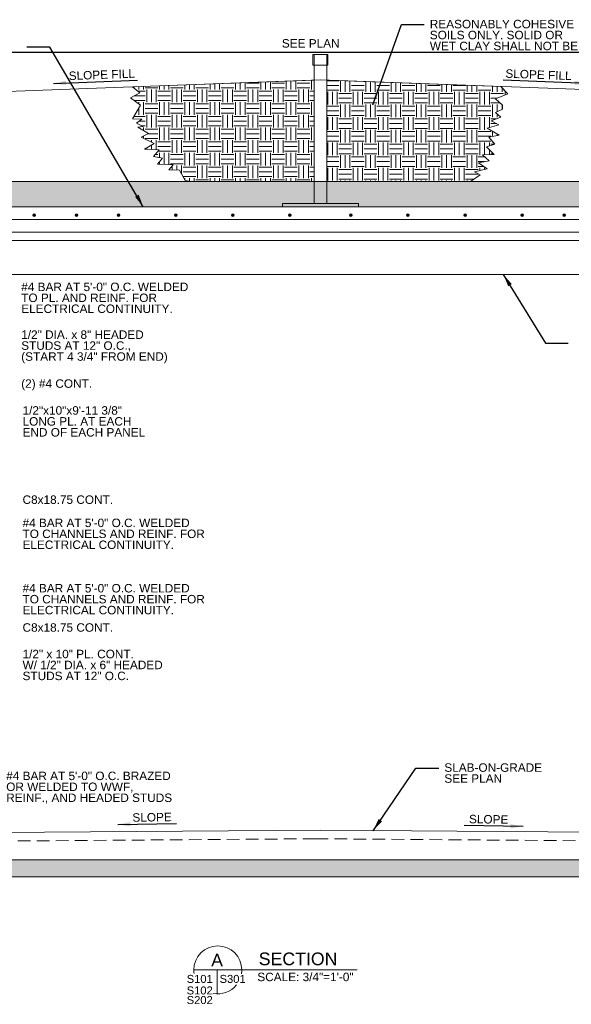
# Model space of a CAD drawing. Header units: inches. Extents: x 319 to 771, y 207 to 461.
# Tile 5 of 8: x 469 to 600, y 219 to 452. Entities that reach past the tile are written whole.
import ezdxf

# ---------------------------------------------------------------- set-up
doc = ezdxf.new("R2010")
doc.units = ezdxf.units.IN
doc.header["$LTSCALE"] = 12
doc.header["$MEASUREMENT"] = 0
doc.linetypes.add('HIDDEN', pattern=[0.375, 0.25, -0.125])
for name, color, linetype, lineweight in [('G-ANN-TTLB', 7, 'Continuous', 0), ('G-ANNO-DIM', 1, 'Continuous', 0), ('G-ANNO-PATT', 9, 'Continuous', 0), ('G-ANNO-TEXT', 7, 'Continuous', 0), ('S-FSTN-MISC', 12, 'Continuous', 13), ('S-REIN-RBAR', 5, 'Continuous', 13)]:
    doc.layers.add(name, color=color, linetype=linetype, lineweight=lineweight)
doc.styles.add("3 4 1'-0", font='arial.ttf', dxfattribs={"height": 2})
doc.styles.add("3 4 1'-0_0", font='arial.ttf')
doc.dimstyles.new("3 4 1'-0", dxfattribs={"dimtxt": 2, "dimasz": 3, "dimexe": 1, "dimexo": 1, "dimgap": 1, "dimtad": 1, "dimdec": 0, "dimzin": 11, "dimdsep": 46, "dimlunit": 3, "dimtxsty": "3 4 1'-0", "dimblk": '_Oblique_0.3', "dimcen": 0.09, "dimadec": 4, "dimazin": 3, "dimtfac": 1, "dimtdec": 0, "dimtofl": 0, "dimtmove": 0, "dimatfit": 3, "dimfxl": 1, "dimfrac": 2, "dimtzin": 11, "dimarcsym": 0})

# ---------------------------------------------------------------- blocks, each defined once
blk = doc.blocks.new('REINFDOT')
for radius in [0.00313, 0.00187, 0.000625]:
    blk.add_circle((0, 0), radius)
blk = doc.blocks.new('REINF. DOT')
at = {"layer": 'S-REIN-RBAR', "xscale": 100, "yscale": 100, "zscale": 100, "rotation": 90.00000000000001}
blk.add_blockref('REINFDOT', (36.53, 24.59), dxfattribs=at)
blk = doc.blocks.new('REINF. DOT_1')
at = {"layer": 'S-REIN-RBAR', "extrusion": (0, 0, -1), "xscale": 100, "yscale": -100, "zscale": 100, "rotation": 89.99999999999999}
blk.add_blockref('REINFDOT', (-36.53, 24.59), dxfattribs=at)
blk = doc.blocks.new('_Oblique_0.3')
at = {"color": 0, "linetype": 'ByBlock', "lineweight": -2}
for p, q in [((0, 0), (-1, 0)), ((0.5, 0.167), (-0.5, -0.167))]:
    blk.add_line(p, q, dxfattribs=at)
blk = doc.blocks.new('*D58')
at = {"layer": 'Defpoints', "color": 0, "lineweight": 0, "transparency": 16777216}
for p in [(699.37, 444.04), (381.37, 407.45), (699.37, 407.45)]:
    blk.add_point(p, dxfattribs=at)
at = {"layer": 'G-ANNO-DIM', "color": 0, "lineweight": -2, "transparency": 16777216}
for p, q in [((381.37, 408.45), (381.37, 445.04)), ((699.37, 408.45), (699.37, 445.04)), ((384.37, 444.04), (696.37, 444.04))]:
    blk.add_line(p, q, dxfattribs=at)
at = {"layer": 'G-ANNO-DIM', "color": 0, "lineweight": -2, "transparency": 16777216, "xscale": 3, "yscale": 3, "zscale": 3, "rotation": 180}
blk.add_blockref('_Oblique_0.3', (381.37, 444.04), dxfattribs=at)
at = {"layer": 'G-ANNO-DIM', "color": 0, "lineweight": -2, "transparency": 16777216, "xscale": 3, "yscale": 3, "zscale": 3}
blk.add_blockref('_Oblique_0.3', (699.37, 444.04), dxfattribs=at)
at = {"layer": 'G-ANNO-DIM', "color": 0, "transparency": 16777216, "insert": (538.09, 446.07), "char_height": 2, "attachment_point": 5, "style": "3 4 1'-0"}
blk.add_mtext('SEE PLAN', dxfattribs=at)

msp = doc.modelspace()

# ---------------------------------------------------------------- hatches: boundary and pattern name
at = {"layer": 'G-ANNO-TEXT'}
h = msp.add_hatch(dxfattribs=at)
h.set_pattern_fill('EARTH', color=256, style=0, pattern_type=2)
h.set_pattern_definition([(90, (519.526, 474.184), (-6.00004, -6.00004), [3, -3.00004]), (90, (522.526, 471.184), (-6.00004, -6.00004), [3, -3.00004]), (90, (518.401, 474.184), (-6.00004, -6.00004), [3, -3.00004]), (90, (521.401, 471.184), (-6.00004, -6.00004), [3, -3.00004]), (90, (517.276, 474.184), (-6.00004, -6.00004), [3, -3.00004]), (90, (520.276, 471.184), (-6.00004, -6.00004), [3, -3.00004]), (0, (519.901, 476.809), (-6.00004, -6.00004), [3, -3.00004]), (0, (516.901, 473.809), (-6.00004, -6.00004), [3, -3.00004]), (0, (519.901, 475.684), (-6.00004, -6.00004), [3, -3.00004]), (0, (516.901, 472.684), (-6.00004, -6.00004), [3, -3.00004]), (0, (519.901, 474.559), (-6.00004, -6.00004), [3, -3.00004]), (0, (516.901, 471.559), (-6.00004, -6.00004), [3, -3.00004])])
h.paths.add_polyline_path([(538.87, 437.39), (495.92, 435.82), (497.6, 434.36), (495.42, 433.17), (497.83, 431.45), (495.92, 428.22), (498.1, 428.17), (496.87, 427.18), (498.39, 426.42), (497.15, 426.23), (499.71, 424.76), (497.96, 423.9), (500.99, 422.43), (498.72, 421.06), (502.22, 420.87), (500.85, 419.35), (503.03, 418.92), (501.8, 417.5), (505.54, 417.36), (504.5, 416.17), (507.06, 416.08), (508.39, 413.61), (509.71, 413.45), (538.87, 413.45)])
h = msp.add_hatch(dxfattribs=at)
h.set_pattern_fill('EARTH', color=256, style=0, pattern_type=2)
h.set_pattern_definition([(90, (556.368, 479.6046), (-6.00004, -6.00004), [3, -3.00004]), (90, (559.368, 476.6046), (-6.00004, -6.00004), [3, -3.00004]), (90, (555.243, 479.6046), (-6.00004, -6.00004), [3, -3.00004]), (90, (558.243, 476.6046), (-6.00004, -6.00004), [3, -3.00004]), (90, (554.118, 479.6046), (-6.00004, -6.00004), [3, -3.00004]), (90, (557.118, 476.6046), (-6.00004, -6.00004), [3, -3.00004]), (0, (556.743, 482.2296), (-6.00004, -6.00004), [3, -3.00004]), (0, (553.743, 479.2296), (-6.00004, -6.00004), [3, -3.00004]), (0, (556.743, 481.1046), (-6.00004, -6.00004), [3, -3.00004]), (0, (553.743, 478.1046), (-6.00004, -6.00004), [3, -3.00004]), (0, (556.743, 479.9796), (-6.00004, -6.00004), [3, -3.00004]), (0, (553.743, 476.9796), (-6.00004, -6.00004), [3, -3.00004])])
h.paths.add_polyline_path([(541.87, 413.45), (575.91, 413.45), (578.18, 414.95), (576.86, 415.66), (579.84, 416.38), (577.8, 417.85), (580.36, 418.32), (578.75, 419.74), (581.55, 419.79), (579.7, 421.64), (581.69, 422.21), (580.22, 423.92), (582.69, 424.39), (579.84, 426.05), (582.64, 426.81), (580.79, 427.8), (583.06, 428.61), (581.82, 429.71), (583.5, 430.5), (583.5, 431.45), (581.81, 432.93), (584.73, 434.18), (583.06, 435.88), (541.87, 437.39)])
h = msp.add_hatch(dxfattribs=at)
h.set_pattern_fill('CONCRETE', color=256, style=0, pattern_type=2)
h.set_pattern_definition([(140.3968, (638.8608, 382.3941), (-7.782795, 5.151378), [0.375, -40.03005]), (140.3968, (638.547, 378.8078), (-7.782795, 5.151378), [0.375, -40.03005]), (140.3968, (635.0998, 381.7003), (-7.782795, 5.151378), [0.375, -40.03005]), (82.17952, (638.54704, 378.8078), (-3e-07, -5.1513775), [0.3, -56.89713]), (82.17952, (638.8608, 382.3941), (-3e-07, -5.1513775), [0.3, -56.89713]), (82.17952, (635.09984, 381.7003), (-3e-07, -5.1513775), [0.3, -56.89713]), (190.23262, (638.57326, 379.1068), (-54.4795672, -10.3027559), [0.3187, -86.67573]), (190.23262, (638.887, 382.6931), (-54.4795672, -10.3027559), [0.3187, -86.67573]), (190.23262, (635.12606, 381.99935), (-54.4795672, -10.3027559), [0.3187, -86.67573]), (136.60277, (639.8513, 379.7325), (-38.9139766, 36.059646), [0.5625, -74.41545]), (136.60277, (634.1531, 379.06963), (-38.9139766, 36.059646), [0.5625, -74.41545]), (186.86221, (639.92035, 380.17737), (-46.6967716, -5.1513781), [0.47805, -85.75041]), (186.86221, (634.22216, 379.5145), (-46.6967716, -5.1513781), [0.47805, -85.75041]), (81.40863, (639.8513, 379.7325), (-4e-07, -5.1513782), [0.45, -51.64838]), (81.40863, (634.1531, 379.0696), (-4e-07, -5.1513782), [0.45, -51.64838]), (110.6918, (641.0973, 380.7258), (-7.782795, 15.454134), [0.375, -21.65133]), (110.6918, (637.4716, 381.9424), (-7.782795, 15.454134), [0.375, -21.65133]), (110.6918, (635.4585, 378.9579), (-7.782795, 15.454134), [0.375, -21.65133]), (110.6918, (633.8458, 383.159), (-7.782795, 15.454134), [0.375, -21.65133]), (56.11964, (641.09735, 380.72584), (-23.3483854, -36.0596454), [0.3, -55.54463]), (56.11964, (635.4585, 378.9579), (-23.3483854, -36.0596454), [0.3, -55.54463]), (56.11964, (637.4716, 381.9424), (-23.3483854, -36.0596454), [0.3, -55.54463]), (56.11964, (633.84585, 383.159), (-23.3483854, -36.0596454), [0.3, -55.54463]), (161.6882, (635.6263, 379.2068), (-7.782795, 3e-07), [0.3187, -16.07716]), (161.6882, (641.2652, 380.9747), (-7.782795, 3e-07), [0.3187, -16.07716]), (161.6882, (637.6394, 382.1913), (-7.782795, 3e-07), [0.3187, -16.07716]), (161.6882, (634.0137, 383.4079), (-7.782795, 3e-07), [0.3187, -16.07716])])
h.paths.add_polyline_path([(750.98, 229.45), (750.98, 265.45), (704.37, 265.45), (704.37, 413.45), (376.37, 413.45), (376.37, 265.45), (329.76, 264.95), (329.76, 228.95), (358.37, 229.45), (358.37, 235.45), (335.76, 234.95), (335.76, 258.95), (378.37, 259.45), (382.37, 259.45), (382.37, 261.6), (382.37, 389.29), (382.37, 391.45), (381.37, 391.45), (381.37, 407.45), (429.37, 407.45), (699.37, 407.45), (699.37, 391.45), (698.37, 391.45), (698.37, 389.29), (698.37, 261.6), (698.37, 259.45), (702.37, 259.45), (744.98, 259.45), (744.98, 235.45), (722.37, 235.45), (722.37, 229.45), (748.27, 229.45)])
h = msp.add_hatch(dxfattribs=at)
h.set_pattern_fill('GRAVEL', color=256, style=0, pattern_type=2)
h.set_pattern_definition([(200.55617, (502.6862, 233.87227), (-84.0002757, -32.0003155), [0.68352, -101.84494]), (4.7637, (511.7308, 233.5965), (-12.0000396, 4e-07), [1.0032, -47.16334]), (4.7637, (507.7308, 233.5965), (-12.0000396, 4e-07), [1.0032, -47.16334]), (4.7637, (503.7308, 233.5965), (-12.0000396, 4e-07), [1.0032, -47.16334]), (332.35387, (502.8866, 234.0069), (-24.0000789, 12.0001179), [0.94826, -93.87834]), (332.35387, (506.8866, 234.0069), (-24.0000789, 12.0001179), [0.94826, -93.87834]), (332.35387, (510.8866, 234.0069), (-24.0000789, 12.0001179), [0.94826, -93.87834]), (285.255, (502.6928, 234.5426), (-12.0000396, 40.0003935), [0.5824, -45.02504]), (285.255, (506.6928, 234.5426), (-12.0000396, 40.0003935), [0.5824, -45.02504]), (285.255, (510.6928, 234.5426), (-12.0000396, 40.0003935), [0.5824, -45.02504]), (213.6902, (503.2176, 234.962), (-12.00004, -4.00004), [0.59193, -13.83035]), (213.6902, (507.2177, 234.962), (-12.00004, -4.00004), [0.59196, -13.83032]), (213.6902, (503.251, 230.985), (-12.00004, -4.00004), [0.04047, -14.38181]), (213.6902, (511.2177, 234.962), (-12.00004, -4.00004), [0.592, -13.83028]), (213.6902, (507.251, 230.985), (-12.00004, -4.00004), [0.04043, -14.38185]), (213.6902, (511.251, 230.985), (-12.00004, -4.00004), [0.0404, -14.38188]), (180, (504.2773, 234.9113), (-12.00004, -4.00004), [1.04, -10.96004]), (181.73572, (508.2773, 234.9113), (-12.00003894, -9e-08), [1.04, -131.02103]), (180, (512.2773, 234.9113), (-12.00004, -4.00004), [1.04, -10.96004]), (131.987, (513.012, 234.1365), (-24.0000785, 28.0002757), [1.07629, -52.73858]), (131.987, (509.012, 234.1365), (-24.0000785, 28.0002757), [1.07629, -52.73858]), (131.987, (505.012, 234.13655), (-24.0000785, 28.0002757), [1.07629, -52.73858]), (59.0364, (512.6367, 233.6057), (-1e-07, -4.00004), [0.5557, -22.7683]), (59.0364, (508.6367, 233.6057), (-1e-07, -4.00004), [0.5557, -22.7683]), (59.0364, (504.6367, 233.6056), (-1e-07, -4.000039), [0.5557, -22.7683]), (90, (510.677, 231.351), (-12, -4), [0.24, -3.76004]), (90, (506.677, 231.351), (-12, -4), [0.24, -3.76004]), (90, (502.677, 231.351), (-12, -4), [0.24, -3.76004]), (118.6103, (510.8387, 231.0049), (-12.0000393, 24.000236), [0.41182, -49.70845]), (118.6103, (506.8387, 231.0049), (-12.0000393, 24.000236), [0.41182, -49.70845]), (118.6103, (502.8387, 231.0049), (-12.0000393, 24.000236), [0.41182, -49.70845]), (186.91127, (503.87105, 231.09797), (-96.0003153, -12.0001185), [1.00718, -131.95943]), (186.91127, (507.87105, 231.09798), (-96.0003153, -12.0001185), [1.00718, -131.95943]), (186.91127, (511.87105, 231.09798), (-96.0003153, -12.0001185), [1.00718, -131.95943]), (236.3101, (504.2096, 231.606), (-12.0000395, -20.0001965), [0.57689, -42.69007]), (236.3101, (508.2096, 231.606), (-12.0000395, -20.0001965), [0.57689, -42.69007]), (236.3101, (512.2096, 231.606), (-12.0000395, -20.0001965), [0.57689, -42.69007]), (354.28937, (504.62484, 233.49324), (-84.0002761, 8.000078), [0.7642, -119.83471]), (354.28937, (508.62484, 233.49324), (-84.0002761, 8.000078), [0.7642, -119.83471]), (354.28937, (512.62484, 233.49324), (-84.0002761, 8.000078), [0.7642, -119.83471]), (14.03633, (511.8469, 233.329), (-36.000118, -8.0000784), [0.82462, -48.65283]), (14.03633, (507.8469, 233.329), (-36.000118, -8.0000784), [0.82462, -48.65283]), (14.03633, (503.8469, 233.329), (-36.000118, -8.0000784), [0.82462, -48.65283]), (74.745, (511.7963, 233.0762), (-12.0000396, -40.0003935), [0.20396, -45.40349]), (74.745, (507.7963, 233.0762), (-12.0000396, -40.0003935), [0.20396, -45.40349]), (74.745, (503.7963, 233.0762), (-12.0000396, -40.0003935), [0.20396, -45.40349]), (110.5559, (509.5273, 233.1263), (-12.00004, 28.000275), [0.34176, -33.83456]), (110.5559, (505.5273, 233.1263), (-12.00004, 28.000275), [0.34176, -33.83456]), (110.5559, (501.5273, 233.1263), (-12.00004, 28.000275), [0.34176, -33.83456]), (163.1415, (511.3156, 233.66736), (-12.00003925, 4.0000392), [0.67052, -137.25752]), (163.1415, (507.3156, 233.66736), (-12.00003925, 4.0000392), [0.67052, -137.25752]), (163.1415, (503.3156, 233.66735), (-12.00003925, 4.0000392), [0.67052, -137.25752]), (113.1985, (511.5858, 233.1025), (-12.000039, 24.000236), [0.60926, -29.8541]), (113.1985, (507.5858, 233.1025), (-12.000039, 24.000236), [0.60926, -29.8541]), (113.1985, (503.5858, 233.1025), (-12.000039, 24.000236), [0.60926, -29.8541]), (246.8015, (502.0349, 233.6147), (-12.000039, -24.000236), [0.57271, -29.89065]), (246.8015, (506.0349, 233.6147), (-12.000039, -24.000236), [0.57271, -29.89065]), (246.8015, (510.0349, 233.6147), (-12.000039, -24.000236), [0.57271, -29.89065]), (200.55617, (506.6862, 233.87227), (-84.0002757, -32.0003155), [0.68352, -101.84494]), (200.55617, (510.6862, 233.87227), (-84.0002757, -32.0003155), [0.68352, -101.84494]), (196.50446, (503.37756, 232.53414), (-96.0003151, -28.0002765), [0.7088, -111.93265]), (196.50446, (507.37755, 232.53414), (-96.0003151, -28.0002765), [0.7088, -111.93265]), (196.50446, (511.37755, 232.53414), (-96.0003151, -28.0002765), [0.7088, -111.93265]), (246.8015, (503.6377, 233.1227), (-12.000039, -24.000236), [0.60926, -29.8541]), (246.8015, (507.6377, 233.1227), (-12.000039, -24.000236), [0.60926, -29.8541]), (246.8015, (511.6377, 233.1227), (-12.000039, -24.000236), [0.60926, -29.8541]), (110.5559, (510.0215, 232.5858), (-12.00004, 28.000275), [0.59464, -33.58168]), (110.5559, (506.0215, 232.5858), (-12.00004, 28.000275), [0.59464, -33.58168]), (110.5559, (502.0215, 232.5859), (-12.00004, 28.000275), [0.59464, -33.58168]), (163.49554, (510.673, 232.34207), (-96.0003151, 28.0002765), [0.7088, -111.93265]), (163.49554, (506.673, 232.34207), (-96.0003151, 28.0002765), [0.7088, -111.93265]), (163.49554, (502.673, 232.34208), (-96.0003151, 28.0002765), [0.7088, -111.93265]), (18.435, (511.5868, 232.3196), (-12.00004, 1e-08), [0.50596, -12.1432]), (18.435, (507.5868, 232.3196), (-12.00004, 1e-08), [0.50596, -12.1432]), (18.435, (503.5868, 232.3196), (-12.00004, 1e-08), [0.50596, -12.1432]), (149.0361, (512.19414, 231.9566), (-48.0001574, 28.000275), [0.69972, -69.27206]), (149.0361, (508.1941, 231.9566), (-48.0001574, 28.000275), [0.69972, -69.27206]), (149.03608, (504.1941, 231.9566), (-48.0001574, 28.000275), [0.69972, -69.27206]), (249.4441, (504.3763, 232.3499), (-12.00004, -28.000275), [0.43081, -33.74551]), (249.4441, (508.3763, 232.3499), (-12.00004, -28.000275), [0.43081, -33.74551]), (249.4441, (512.3763, 232.3499), (-12.00004, -28.000275), [0.43081, -33.74551]), (336.80127, (504.07746, 232.4749), (-48.0001568, 20.0001973), [0.30463, -91.08504]), (336.80127, (508.07746, 232.4749), (-48.0001568, 20.0001973), [0.30463, -91.08504]), (336.80127, (512.07747, 232.4749), (-48.0001568, 20.0001973), [0.30463, -91.08504]), (314.9998, (503.801, 231.9857), (-4e-07, -4.00004), [0.56568, -16.405]), (314.9998, (507.801, 231.9857), (-4e-07, -4.00004), [0.56568, -16.405]), (314.9998, (511.801, 231.9858), (-4e-07, -4.00004), [0.56568, -16.405]), (8.6157, (510.97156, 231.87994), (-24.0000791, -4.0000391), [0.80895, -132.69806]), (8.6157, (506.97155, 231.87994), (-24.0000791, -4.0000391), [0.80895, -132.69806]), (8.6157, (502.97155, 231.87994), (-24.0000791, -4.0000391), [0.80895, -132.69806]), (41.6337, (510.601, 231.5166), (-24.000079, -20.000197), [0.4252, -47.74147]), (41.6337, (506.601, 231.5166), (-24.000079, -20.000197), [0.4252, -47.74147]), (41.6337, (502.6009, 231.5166), (-24.000079, -20.000197), [0.4252, -47.74147]), (317.48937, (501.72634, 232.4651), (-36.0001184, 32.000315), [1.2458, -63.8699]), (317.48937, (505.7263, 232.4651), (-36.0001184, 32.000315), [1.2458, -63.8699]), (317.48937, (509.7263, 232.4651), (-36.0001184, 32.000315), [1.2458, -63.8699]), (4.7637, (512.7511, 232.3731), (-12.0000396, 4e-07), [0.64423, -47.5223]), (4.7637, (508.7511, 232.3731), (-12.0000396, 4e-07), [0.96333, -47.20321]), (4.7637, (504.7511, 232.3731), (-12.0000396, 4e-07), [0.96333, -47.20321]), (4.7637, (501.3931, 232.4266), (-12.0000396, 4e-07), [0.3191, -47.84745]), (59.0364, (512.2219, 231.6964), (-1e-07, -4.00004), [0.8438, -22.4802]), (59.0364, (508.2219, 231.6964), (-1e-07, -4.00004), [0.8438, -22.4802]), (59.0364, (504.2218, 231.6964), (-1e-07, -4.000039), [0.8438, -22.4802]), (108.4348, (512.6358, 234.6431), (3e-08, -4.000039), [0.33482, -37.61286]), (108.4348, (512.5337, 230.962), (3e-08, -4.000039), [0.71513, -37.23255]), (108.4348, (508.6358, 234.6431), (3e-08, -4.000039), [0.33483, -37.61285]), (108.4348, (508.5337, 230.962), (3e-08, -4.000039), [0.71512, -37.23256]), (108.4348, (504.6358, 234.643), (3e-08, -4.000039), [0.33484, -37.61284]), (108.4348, (504.5337, 230.962), (3e-08, -4.000039), [0.7151, -37.23258]), (142.1248, (513.3931, 234.0263), (-24.000079, 20.000197), [0.96596, -44.64132]), (142.1248, (509.5087, 233.9369), (-24.000079, 20.000197), [1.11212, -44.49516]), (142.12483, (505.5087, 233.9368), (-24.000079, 20.000197), [1.11212, -44.49516]), (142.12483, (501.5087, 233.9368), (-24.000079, 20.000197), [0.14614, -45.46114]), (182.72633, (502.3696, 234.02146), (-72.0002367, -4.0000392), [0.84095, -83.25451]), (182.72633, (506.3696, 234.02146), (-72.0002367, -4.0000392), [0.84095, -83.2545]), (182.72633, (510.3696, 234.02146), (-72.0002367, -4.0000392), [0.84095, -83.2545]), (246.8015, (502.7497, 234.8982), (-12.000039, -24.000236), [0.82462, -29.63874]), (246.8015, (506.7497, 234.8981), (-12.000039, -24.000236), [0.82462, -29.63874]), (246.8015, (510.7496, 234.8981), (-12.000039, -24.000236), [0.82462, -29.63874]), (270, (502.665, 231.66), (-12, -4), [0.69942, -3.30062]), (270, (502.699, 234.962), (-12, -4), [0.14154, -3.8585]), (270, (506.665, 231.66), (-12, -4), [0.6994, -3.30064]), (270, (506.699, 234.962), (-12, -4), [0.14155, -3.8585]), (270, (510.665, 231.66), (-12, -4), [0.6994, -3.30065]), (270, (510.699, 234.962), (-12, -4), [0.14156, -3.85848]), (48.013, (513.0932, 232.7522), (-24.0000785, -28.0002757), [0.44379, -53.37108]), (48.013, (509.0932, 232.7523), (-24.0000785, -28.0002757), [0.65115, -53.16372]), (48.013, (505.0932, 232.7523), (-24.0000785, -28.0002757), [0.65115, -53.16372]), (48.013, (501.3931, 233.0795), (-24.0000785, -28.0002757), [0.2074, -53.60748]), (355.2363, (504.1678, 232.7151), (-12.0000396, -4e-07), [0.92347, -47.24307]), (355.2363, (508.1678, 232.7151), (-12.0000396, -4e-07), [0.92347, -47.24307]), (355.2363, (512.1678, 232.7151), (-12.0000396, -4e-07), [0.92347, -47.24307]), (311.987, (503.812, 233.1366), (-24.0000785, 28.0002757), [0.53814, -53.27672]), (311.987, (507.812, 233.13655), (-24.0000785, 28.0002757), [0.53814, -53.27672]), (311.987, (511.812, 233.1365), (-24.0000785, 28.0002757), [0.53814, -53.27672])])
h.paths.add_polyline_path([(395.37, 246.99), (396.87, 246.99), (420.37, 248.95), (661.37, 248.95), (684.87, 246.86), (685.37, 246.86), (685.37, 250.86), (684.87, 250.86), (660.37, 252.95), (420.37, 252.95), (396.87, 250.99), (395.37, 250.99)])

# ---------------------------------------------------------------- linework, layer by layer
at = {"layer": 'G-ANN-TTLB', "color": 7, "linetype": 'Continuous', "lineweight": 13}
msp.add_line((510.41, 226.94, -7.04), (549.1, 226.94, -7.04), dxfattribs=at)
at = {"layer": 'G-ANN-TTLB', "color": 7, "linetype": 'Continuous', "lineweight": 0}
msp.add_line((510.41, 226.94, -7.04), (530.47, 226.94, -7.04), dxfattribs=at)
for start, end in [(0, 180), (180, 188.8692), (350.5695, 0), (258.8643, 321.0245)]:
    msp.add_arc((516.09, 226.94, -7.04), 5.68, start, end, dxfattribs=at)
at = {"layer": 'G-ANNO-PATT'}
for p, q in [((688.17, 399.47), (392.57, 399.47)), ((689.37, 391.45), (391.37, 391.45))]:
    msp.add_line(p, q, dxfattribs=at)
at = {"layer": 'G-ANNO-PATT', "flags": 128}
for points in [[(497.83, 431.45), (495.42, 433.17), (497.6, 434.36), (495.92, 435.82)], [(583.5, 431.45), (581.81, 432.93), (584.73, 434.18), (583.06, 435.88)], [(497.83, 431.45), (495.92, 428.22), (498.1, 428.17), (496.87, 427.18), (498.39, 426.42), (497.15, 426.23), (499.71, 424.76), (497.96, 423.9), (500.99, 422.43), (498.72, 421.06), (502.22, 420.87), (500.85, 419.35), (503.03, 418.92), (501.8, 417.5), (505.54, 417.36), (504.5, 416.17), (507.06, 416.08), (508.39, 413.61), (509.71, 413.45), (575.91, 413.45), (578.18, 414.95), (576.86, 415.66), (579.84, 416.38), (577.8, 417.85), (580.36, 418.32), (578.75, 419.74), (581.55, 419.79), (579.7, 421.64), (581.69, 422.21), (580.22, 423.92), (582.69, 424.39), (579.84, 426.05), (582.64, 426.81), (580.79, 427.8), (583.06, 428.61), (581.82, 429.71), (583.5, 430.5), (583.5, 431.45)]]:
    msp.add_lwpolyline(points, dxfattribs=at)
at = {"layer": 'G-ANNO-TEXT'}
for p, q in [((376.66, 431.45), (540.37, 437.45)), ((704.07, 431.45), (540.37, 437.45)), ((376.37, 413.45), (704.37, 413.45)), ((394.86, 401.45), (685.87, 401.45)), ((540.37, 259.95), (395.87, 258.95)), ((540.37, 259.95), (684.87, 258.95)), ((515.92, 226.94), (515.92, 221.25))]:
    msp.add_line(p, q, dxfattribs=at)
at = {"layer": 'G-ANNO-TEXT', "elevation": -0.44, "flags": 128}
for points in [[(538.87, 437.39), (495.92, 435.82), (497.6, 434.36), (495.42, 433.17), (497.83, 431.45), (495.92, 428.22), (498.1, 428.17), (496.87, 427.18), (498.39, 426.42), (497.15, 426.23), (499.71, 424.76), (497.96, 423.9), (500.99, 422.43), (498.72, 421.06), (502.22, 420.87), (500.85, 419.35), (503.03, 418.92), (501.8, 417.5), (505.54, 417.36), (504.5, 416.17), (507.06, 416.08), (508.39, 413.61), (509.71, 413.45), (538.87, 413.45), (538.87, 437.39)], [(541.87, 413.45), (575.91, 413.45), (578.18, 414.95), (576.86, 415.66), (579.84, 416.38), (577.8, 417.85), (580.36, 418.32), (578.75, 419.74), (581.55, 419.79), (579.7, 421.64), (581.69, 422.21), (580.22, 423.92), (582.69, 424.39), (579.84, 426.05), (582.64, 426.81), (580.79, 427.8), (583.06, 428.61), (581.82, 429.71), (583.5, 430.5), (583.5, 431.45), (581.81, 432.93), (584.73, 434.18), (583.06, 435.88), (541.87, 437.39), (541.87, 413.45)]]:
    msp.add_lwpolyline(points, close=True, dxfattribs=at)
at = {"layer": 'G-ANNO-TEXT', "flags": 128}
for points in [[(704.37, 413.45), (376.37, 413.45), (376.37, 265.45), (329.76, 264.95), (329.76, 228.95), (358.37, 229.45), (358.37, 235.45), (335.76, 234.95), (335.76, 258.95), (378.37, 259.45), (382.37, 259.45), (382.37, 259.45), (382.37, 261.6), (382.37, 389.29), (382.37, 391.45), (382.37, 391.45), (381.37, 391.45), (381.37, 407.45), (429.37, 407.45), (699.37, 407.45)], [(699.37, 391.45), (699.37, 407.45), (381.37, 407.45)]]:
    msp.add_lwpolyline(points, dxfattribs=at)
for points in [[(395.37, 250.99), (396.87, 250.99), (420.37, 252.95), (660.37, 252.95), (684.87, 250.86), (685.37, 250.86), (685.37, 246.86), (684.87, 246.86), (661.37, 248.95), (420.37, 248.95), (396.87, 246.99), (395.37, 246.99), (395.37, 250.99)], [(395.37, 246.99), (396.87, 246.99), (420.37, 248.95), (661.37, 248.95), (684.87, 246.86), (685.37, 246.86), (685.37, 250.86), (684.87, 250.86), (660.37, 252.95), (420.37, 252.95), (396.87, 250.99), (395.37, 250.99), (395.37, 246.99)]]:
    msp.add_lwpolyline(points, close=True, dxfattribs=at)
at = {"layer": 'S-FSTN-MISC'}
for p, q in [((538.87, 408.2, -3.52), (538.87, 443.45, -3.52)), ((541.87, 408.2, -3.52), (541.87, 443.45, -3.52))]:
    msp.add_line(p, q, dxfattribs=at)
for points in [[(542.12, 443.45, -3.52), (538.62, 443.45, -3.52), (538.62, 440.95, -3.52), (542.12, 440.95, -3.52)], [(549.37, 408.2, -3.52), (531.37, 408.2, -3.52), (531.37, 407.45, -3.52), (549.37, 407.45, -3.52)]]:
    msp.add_3dface(points, dxfattribs=at)
at = {"layer": 'S-REIN-RBAR'}
msp.add_line((383.37, 404.45), (696.37, 404.45), dxfattribs=at)
at = {"layer": 'S-REIN-RBAR', "linetype": 'HIDDEN'}
for q in [(404.05, 256.95), (674.42, 256.95)]:
    msp.add_line((539.24, 257.95), q, dxfattribs=at)

# ---------------------------------------------------------------- block references
at = {"layer": 'S-REIN-RBAR', "rotation": 180}
for p in [(509.15, 430.04), (519.15, 430.04), (529.15, 430.04), (542.65, 430.04), (556.15, 430.04), (569.65, 430.04)]:
    msp.add_blockref('REINF. DOT', p, dxfattribs=at)
at = {"layer": 'S-REIN-RBAR', "extrusion": (0, 0, -1), "rotation": 180}
for p in [(-511.08, 430.04), (-524.58, 430.04), (-538.08, 430.04), (-551.58, 430.04), (-561.58, 430.04)]:
    msp.add_blockref('REINF. DOT_1', p, dxfattribs=at)

# ---------------------------------------------------------------- texts
at = {"layer": 'G-ANN-TTLB', "color": 7, "linetype": 'Continuous', "lineweight": 0, "line_spacing_factor": 0.72}
for s, insert, char_height, attachment_point, style in [('\\fArial|b0|i0|c00|p39;A', (515.92, 229.24, -7.04), 3, 5, "3 4 1'-0_0"), ('\\fArial|b0|i0|c00|p39;SCALE: 3/4"=1\'-0"', (536.84, 224.24, -7.04), 2, 8, "3 4 1'-0"), ('\\fArial|b0|i0|c00|p39;S101', (511.81, 223.83, -7.04), 1.8898, 8, "3 4 1'-0_0"), ('\\fArial|b0|i0|c00|p39;S301', (519.6, 223.83, -7.04), 1.8898, 8, "3 4 1'-0_0"), ('\\fArial|b0|i0|c00|p39;S102\\PS202', (511.81, 218.83, -7.04), 1.8898, 8, "3 4 1'-0_0")]:
    msp.add_mtext(s, dxfattribs=dict(at, insert=insert, char_height=char_height, attachment_point=attachment_point, style=style))
at = {"layer": 'G-ANN-TTLB', "color": 7, "linetype": 'Continuous', "lineweight": 13, "insert": (525.78, 228, -7.04), "char_height": 3, "attachment_point": 7, "line_spacing_factor": 0.72, "style": "3 4 1'-0"}
msp.add_mtext('\\fArial|b0|i0|c00|p39;SECTION', dxfattribs=at)
at = {"layer": 'G-ANNO-TEXT', "color": 7, "char_height": 2, "attachment_point": 1, "style": "3 4 1'-0"}
for s, insert, line_spacing_factor in [('REASONABLY COHESIVE \\PSOILS ONLY. SOLID OR \\PWET CLAY SHALL NOT BE USED.', (566.28, 451.65), 0.776524), ('#4 BAR AT 5\'-0" O.C. WELDED\\PTO PL. AND REINF. FOR\\PELECTRICAL CONTINUITY.', (469.56, 389.49), 0.776524), ('1/2" DIA. x 8" HEADED\\PSTUDS AT 12" O.C.,\\P(START 4 3/4" FROM END)', (469.56, 378.19), 0.776524), ('(2) #4 CONT. ', (469.56, 366.62), 0.6), ('1/2"x10"x9\'-11 3/8" \\PLONG PL. AT EACH\\PEND OF EACH PANEL', (469.87, 360.26), 0.776524), ('C8x18.75 CONT.', (469.87, 339.16), 0.6), ('#4 BAR AT 5\'-0" O.C. WELDED\\PTO CHANNELS AND REINF. FOR\\PELECTRICAL CONTINUITY.', (469.87, 333.67), 0.776524), ('#4 BAR AT 5\'-0" O.C. WELDED\\PTO CHANNELS AND REINF. FOR\\PELECTRICAL CONTINUITY.', (469.87, 318.21), 0.776524), ('C8x18.75 CONT.', (469.87, 308.92), 0.6), ('1/2" x 10" PL. CONT.\\PW/ 1/2" DIA. x 6" HEADED \\PSTUDS AT 12" O.C.', (469.87, 302.65), 0.776524), ('SLAB-ON-GRADE\\PSEE PLAN', (569.72, 275.79), 0.776524), ('#4 BAR AT 5\'-0" O.C. BRAZED\\POR WELDED TO WWF,\\PREINF., AND HEADED STUDS', (466.01, 273.83), 0.776524)]:
    msp.add_mtext(s, dxfattribs=dict(at, insert=insert, line_spacing_factor=line_spacing_factor))
at = {"layer": 'G-ANNO-TEXT', "color": 7, "char_height": 2, "line_spacing_factor": 0.6, "style": "3 4 1'-0"}
for s, insert, attachment_point, rotation in [('SLOPE FILL', (496.43, 439.97, 1.76), 3, 2.1101), ('SLOPE FILL', (584.21, 439.97, 1.76), 1, 357.8899), ('SLOPE', (505.18, 264.12, 1.76), 3, 0.9323), ('SLOPE', (575.57, 263.62, 1.76), 1, 359.2208)]:
    msp.add_mtext(s, dxfattribs=dict(at, insert=insert, attachment_point=attachment_point, rotation=rotation))

# ---------------------------------------------------------------- dimensions: what is measured, and where the dimension line sits
at = {"layer": 'G-ANNO-DIM'}
dim = msp.add_linear_dim(base=(699.37, 444.04), p1=(381.37, 407.45), p2=(699.37, 407.45), text='SEE PLAN', dimstyle="3 4 1'-0", dxfattribs=at)
dim.commit()
dim.dimension.update_dxf_attribs({"geometry": '*D58', "text_midpoint": (538.09, 444.04), "dimtype": 160})

# ---------------------------------------------------------------- leaders
at = {"layer": 'G-ANNO-TEXT'}
for points in [[(552.78, 431.58), (559.55, 450.54), (564.97, 450.54)], [(498.44, 407.45), (476.33, 445.21), (470.91, 445.21)], [(477.18, 436.62, -1.76), (497.09, 437.35, -1.76)], [(603.56, 436.62, -1.76), (583.65, 437.35, -1.76)], [(583.68, 391.45), (593.65, 375.21), (599.06, 375.21)], [(552.86, 259.86), (562.99, 274.68), (568.41, 274.68)], [(492.4, 261.33, -1.76), (506.32, 261.56, -1.76)], [(588.36, 260.87, -1.76), (574.44, 261.06, -1.76)]]:
    msp.add_leader(points, dimstyle="3 4 1'-0", override={"dimgap": 2}, dxfattribs=at)

doc.saveas('drawing.dxf')
